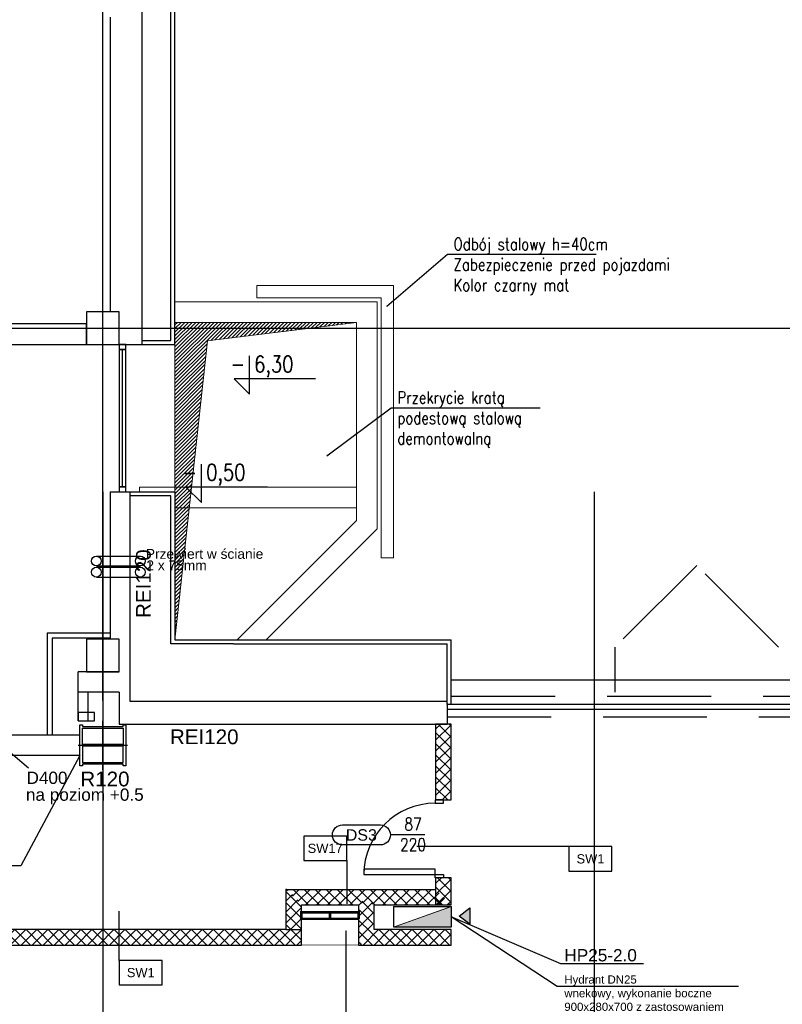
# Model space of a CAD drawing. Header units: centimetres. Extents: x -228435 to 111511, y -89367 to 428125.
# Tile 117 of 216: x -23555 to -14240, y 73836 to 85869. Entities that reach past the tile are written whole.
import ezdxf
from ezdxf.enums import TextEntityAlignment as Align
from ezdxf.xclip import XClip

# ---------------------------------------------------------------- set-up
doc = ezdxf.new("R2010")
doc.units = ezdxf.units.CM
doc.header["$LTSCALE"] = 50
doc.header["$XCLIPFRAME"] = 0
doc.header["$PDMODE"] = 35
doc.header["$PDSIZE"] = 0.1
for name, pattern in [('DASHDOT2', [12.7, 6.35, -3.175, 0, -3.175]), ('HIDDEN', [9.525, 6.35, -3.175]), ('HIDDEN2', [4.7625, 3.175, -1.5875])]:
    doc.linetypes.add(name, pattern=pattern)
doc.layers.get('0').update_dxf_attribs({"color": 8})
doc.layers.get('DEFPOINTS').update_dxf_attribs({"color": 8})
for name, color, linetype, lineweight in [('_SP KORYTA', 8, 'Continuous', 25), ('ARCH_WIDOK', 8, 'Continuous', 13), ('kondygnacja +1_5$0$ARCH_INFO_WYMIARY', 8, 'Continuous', 9)]:
    doc.layers.add(name, color=color, linetype=linetype, lineweight=lineweight)
for name, color, linetype in [('ARCH_GK', 8, 'Continuous'), ('ARCH_INFO_ETYK_DRZWI', 8, 'Continuous'), ('ARCH_INFO_KOTY_WYSOKOŚCIOWE_IST', 8, 'Continuous'), ('ARCH_INFO_ODPORNOŚĆ OGNIOWA', 8, 'Continuous'), ('ARCH_INFO_OPISY', 8, 'Continuous'), ('ARCH_INFO_OPISY_PRZEGRODY', 8, 'Continuous'), ('ARCH_INFO_OSIE_IST', 8, 'DASHDOT2'), ('ARCH_MUROWANE_IST', 8, 'Continuous'), ('ARCH_NIEWIDOK_IST', 8, 'HIDDEN'), ('ARCH_PRZEKROJOWE_IST', 8, 'Continuous'), ('ARCH_STAL_IST', 8, 'Continuous'), ('ARCH_WIDOK_INNE_IST', 8, 'Continuous'), ('ARCH_WIDOK_IST', 8, 'Continuous'), ('ARCH_ŚLUSARKA_DRZWI', 8, 'Continuous'), ('ARCH_ŚLUSARKA_OKNA_IST', 8, 'Continuous'), ('ARCH_ŻELBET_IST', 8, 'Continuous'), ('bgde_ opis hydranty', 8, 'Continuous'), ('KJP_HYDRANTY', 8, 'Continuous'), ('Kondygnacja -1$0$ARCH_HYDRANTY', 8, 'Continuous'), ('Osie rzutów$0$ARCH_INFO_OSIE_OPISY_IST', 8, 'Continuous'), ('RYSUNKOWE_XREF', 8, 'Continuous')]:
    doc.layers.add(name, color=color, linetype=linetype)
doc.styles.add('Arial', font='ARIAL.TTF')
doc.styles.add('kondygnacja +1_5$0$Romans', font='Romans.shx', dxfattribs={"width": 0.7})
doc.styles.add('Romans', font='Romans.shx')
doc.styles.add('ROMANS-50-CM', font='romans.shx', dxfattribs={"width": 0.8, "height": 10})
doc.dimstyles.new('ISO-25', dxfattribs={"dimtxt": 2.5, "dimasz": 2.5, "dimexe": 1.25, "dimexo": 0.625, "dimtad": 1, "dimtxsty": 'Standard', "dimcen": 2.5, "dimadec": 0, "dimazin": 0, "dimtfac": 1, "dimtmove": 0, "dimatfit": 3, "dimfxl": 0, "dimarcsym": 0})
doc.dimstyles.new('kondygnacja +1_5$0$Wymiary 1-100', dxfattribs={"dimtxt": 12, "dimasz": 10, "dimexe": 5, "dimexo": 0, "dimgap": 4, "dimtad": 1, "dimrnd": 0.5, "dimzin": 12, "dimdsep": 46, "dimtxsty": 'kondygnacja +1_5$0$Romans', "dimblk": 'kondygnacja +1_5$0$_Oblique', "dimcen": 10, "dimdle": 10, "dimclrt": 55, "dimazin": 0, "dimtfac": 1, "dimtmove": 1, "dimatfit": 3, "dimfxl": 0, "dimtolj": 1, "dimtzin": 0, "dimarcsym": 0})
pattern_1 = [(45, (-121140, -45000), (-67.35192, 67.35192), []), (135, (-121140, -45000), (-67.35192, -67.35192), [])]
pattern_2 = [(45, (-121140, -45000), (-67.35192, 67.35192), []), (135, (-121140, -45000), (-67.35192, -67.35192), [])]

# ---------------------------------------------------------------- blocks, each defined once
blk = doc.blocks.new('wnęka elektryczna')
at = {"linetype": 'HIDDEN2', "ltscale": 3, "const_width": 1, "elevation": -1290}
blk.add_lwpolyline([(0, 70), (32, 70), (32, 0), (0, 0)], close=True, dxfattribs=at)
at = {"const_width": 3, "elevation": -1290}
for points in [[(32, 70), (32, 0)], [(32, 70), (40, 70), (40, 0), (32, 0)], [(32, 35), (40, 35)]]:
    blk.add_lwpolyline(points, dxfattribs=at)
blk = doc.blocks.new('cahbir 0')
at = {"layer": '_SP KORYTA'}
for p, q in [((-3697.9, 7551.3, -630), (-3644.1, 7551.3, -630)), ((-3697.9, 7539.3, -630), (-3644.1, 7539.3, -630)), ((-3697.9, 7537.7, -630), (-3644.1, 7537.7, -630)), ((-3697.9, 7525.7, -630), (-3644.1, 7525.7, -630)), ((-3835.4, 7338.6, -630), (-3780.8, 7292.5, -630))]:
    blk.add_line(p, q, dxfattribs=at)
for centre in [(-3697.9, 7545.3, -630), (-3644.1, 7545.3, -630), (-3697.9, 7531.7, -630), (-3644.1, 7531.7, -630)]:
    blk.add_circle(centre, 6, dxfattribs=at)
at = {"layer": '_SP KORYTA', "style": 'Arial'}
for s, height, p in [('Przewiert w ścianie', 12, (-3637.4, 7548, -630)), ('2 x 75mm', 12, (-3636.7, 7534, -630)), ('D400', 15, (-3783.2, 7272.9, -630)), ('na poziom +0.5', 15, (-3783.9, 7252.3, -630))]:
    blk.add_text(s, height=height, dxfattribs=at).set_placement(p)
blk = doc.blocks.new('Osie rzutów')
at = {"layer": 'ARCH_INFO_OSIE_IST', "ltscale": 10}
for p, q in [((9860, 12255), (9860, 14290.4)), ((7947.4, 12710), (13655, 12710)), ((9860, 12510), (9860, 4623.3)), ((10460, 12510), (10460, 4623.3)), ((4436, 12310), (13655, 12310)), ((9860, 12170), (9860, 12230)), ((4436, 12200), (13655, 12200)), ((9890, 12200), (9830, 12200))]:
    blk.add_line(p, q, dxfattribs=at)
blk = doc.blocks.new('A$C6FDA0163')
at = {"layer": 'RYSUNKOWE_XREF'}
blk.add_blockref('Osie rzutów', (-10460, -9819, -630), dxfattribs=at)
blk = doc.blocks.new('T-drzwi_prawe-200')
at = {"layer": 'ARCH_INFO_ETYK_DRZWI'}
blk.add_line((0, 0), (60, 0), dxfattribs=at)
blk.add_lwpolyline([(143.7, 17.5), (77.5, 17.5, 1), (77.5, -17.5), (143.7, -17.5, 1)], format="xyb", close=True, dxfattribs=at)
at = {"layer": 'ARCH_INFO_ETYK_DRZWI', "color": 1, "style": 'Arial'}
blk.add_attdef('ADS_DRZWI:ODPORNOŚĆ_OGNIOWA', text='', height=20, rotation=90, dxfattribs=at).set_placement((-25.5, 0.1), align=Align.BOTTOM_CENTER)
at = {"layer": 'ARCH_INFO_ETYK_DRZWI', "style": 'Romans', "width": 0.8}
for tag, p in [('ADS_DRZWI:SZEROKOŚĆ', (20.5, 8)), ('ADS_DRZWI:WYSOKOŚĆ', (20.5, -28))]:
    blk.add_attdef(tag, text='', height=22, dxfattribs=at).set_placement(p, align=Align.CENTER)
at = {"layer": 'ARCH_INFO_ETYK_DRZWI', "style": 'Arial'}
blk.add_attdef('ADS_DRZWI:SYMBOL', text='', height=20, dxfattribs=at).set_placement((110.7, 0), align=Align.MIDDLE)
blk = doc.blocks.new('kondygnacja +1_5$0$_Oblique')
at = {"color": 0, "linetype": 'ByBlock', "lineweight": -2}
blk.add_line((-0.5, -0.5), (0.5, 0.5), dxfattribs=at)
blk = doc.blocks.new('*D1171')
at = {"layer": 'DEFPOINTS', "color": 0, "lineweight": 40}
for p in [(-34895, 78455, 6300), (8545, 77365), (8624, 77365, 6300)]:
    blk.add_point(p, dxfattribs=at)
at = {"layer": 'kondygnacja +1_5$0$ARCH_INFO_WYMIARY', "color": 0, "lineweight": -2}
for p, q in [((8545, 78465), (8545, 77355)), ((8537, 78455), (8550, 78455)), ((8540, 77365), (8540, 77365))]:
    blk.add_line(p, q, dxfattribs=at)
at = {"layer": 'kondygnacja +1_5$0$ARCH_INFO_WYMIARY', "color": 0, "lineweight": -2, "xscale": 10, "yscale": 10, "zscale": 10}
for p, rotation in [((8545, 78455), 90), ((8545, 77365), 270)]:
    blk.add_blockref('kondygnacja +1_5$0$_Oblique', p, dxfattribs=dict(at, rotation=rotation))
at = {"layer": 'kondygnacja +1_5$0$ARCH_INFO_WYMIARY', "color": 55, "insert": (8535, 77980), "char_height": 12, "attachment_point": 5, "rotation": 90, "style": 'kondygnacja +1_5$0$Romans'}
blk.add_mtext('\\A1;1090', dxfattribs=at)
blk = doc.blocks.new('*D1173')
at = {"layer": 'DEFPOINTS', "color": 0, "lineweight": 40}
for p in [(-35150, 78455), (8632, 78455, 6300), (-34820, 77617, 6300)]:
    blk.add_point(p, dxfattribs=at)
at = {"layer": 'kondygnacja +1_5$0$ARCH_INFO_WYMIARY', "color": 0, "lineweight": -2}
for p, q in [((-35150, 77607), (-35150, 78465)), ((-35143, 78455), (-35155, 78455)), ((-35155, 77617), (-35155, 77617))]:
    blk.add_line(p, q, dxfattribs=at)
at = {"layer": 'kondygnacja +1_5$0$ARCH_INFO_WYMIARY', "color": 0, "lineweight": -2, "xscale": 10, "yscale": 10, "zscale": 10}
for p, rotation in [((-35150, 78455), 90), ((-35150, 77617), 270)]:
    blk.add_blockref('kondygnacja +1_5$0$_Oblique', p, dxfattribs=dict(at, rotation=rotation))
at = {"layer": 'kondygnacja +1_5$0$ARCH_INFO_WYMIARY', "color": 55, "insert": (-35160, 78036), "char_height": 12, "attachment_point": 5, "rotation": 90, "style": 'kondygnacja +1_5$0$Romans'}
blk.add_mtext('\\A1;838', dxfattribs=at)
blk = doc.blocks.new('*D1177')
at = {"layer": 'DEFPOINTS', "color": 0, "lineweight": 40}
for p in [(-30971, 77500), (-31021, 77125), (9017, 77125, 6300)]:
    blk.add_point(p, dxfattribs=at)
at = {"layer": 'kondygnacja +1_5$0$ARCH_INFO_WYMIARY', "color": 0, "lineweight": -2}
for p, q in [((-31013, 77500), (-31026, 77500)), ((-31021, 77510), (-31021, 77115)), ((-31013, 77125), (-31026, 77125))]:
    blk.add_line(p, q, dxfattribs=at)
at = {"layer": 'kondygnacja +1_5$0$ARCH_INFO_WYMIARY', "color": 0, "lineweight": -2, "xscale": 10, "yscale": 10, "zscale": 10}
for p, rotation in [((-31021, 77500), 90), ((-31021, 77125), 270)]:
    blk.add_blockref('kondygnacja +1_5$0$_Oblique', p, dxfattribs=dict(at, rotation=rotation))
at = {"layer": 'kondygnacja +1_5$0$ARCH_INFO_WYMIARY', "color": 55, "insert": (-31031, 77313), "char_height": 12, "attachment_point": 5, "rotation": 90, "style": 'kondygnacja +1_5$0$Romans'}
blk.add_mtext('\\A1;375', dxfattribs=at)

msp = doc.modelspace()

# ---------------------------------------------------------------- hatches: boundary and pattern name
at = {"layer": 'ARCH_GK', "linetype": 'Continuous', "lineweight": -3}
h = msp.add_hatch(dxfattribs=at)
h.set_pattern_fill('ANSI37', color=256, scale=30, style=0)
h.set_pattern_definition(pattern_1)
h.paths.add_polyline_path([(-18475, 76332.5), (-18285, 76332.5), (-18285, 77260), (-18475, 77260)])
h.paths.add_polyline_path([(-18475, 75050), (-18285, 75050), (-18285, 75382.5), (-18475, 75382.5)])
h = msp.add_hatch(dxfattribs=at)
h.set_pattern_fill('ANSI37', color=256, scale=30, angle=-360, style=0)
h.set_pattern_definition(pattern_2)
h.paths.add_polyline_path([(-20115, 75070), (-20305, 75260), (-20305, 74750), (-20115, 74560)], flags=0)
h = msp.add_hatch(dxfattribs=at)
h.set_pattern_fill('ANSI37', color=256, scale=30, style=0)
h.set_pattern_definition([(45, (-121140, -45020), (-67.35192, 67.35192), []), (135, (-121140, -45020), (-67.35192, -67.35192), [])])
h.paths.add_polyline_path([(-20305, 75240), (-20115, 75050), (-19415, 75050), (-19320, 75097.5), (-19320, 75240)], flags=0)
h.paths.add_polyline_path([(-19320, 75240), (-19320, 75097.5), (-19225, 75050), (-18285, 75050), (-18475, 75240)], flags=0)
h = msp.add_hatch(dxfattribs=at)
h.set_pattern_fill('ANSI37', color=256, scale=30, angle=-360, style=0)
h.set_pattern_definition(pattern_2)
h.paths.add_polyline_path([(-19225, 75070), (-19320, 75117.5), (-19415, 75070), (-19415, 74560), (-19225, 74750)], flags=0)
h = msp.add_hatch(dxfattribs=at)
h.set_pattern_fill('ANSI37', color=256, scale=30, style=0)
h.set_pattern_definition(pattern_1)
h.paths.add_polyline_path([(-35140, 74750), (-35140, 74560), (-20115, 74560), (-20305, 74750)], flags=0)
h = msp.add_hatch(dxfattribs=at)
h.set_pattern_fill('ANSI37', color=256, scale=30, style=0)
h.set_pattern_definition(pattern_1)
h.paths.add_polyline_path([(-19225, 74750), (-19415, 74560), (-18285, 74560), (-18285, 74750)], flags=0)
at = {"layer": 'ARCH_WIDOK'}
h = msp.add_hatch(dxfattribs=at)
h.set_pattern_fill('ANSI31', color=256, scale=10, angle=-180, style=0)
h.set_pattern_definition([(225, (-121140, -45000), (22.45064, -22.45064), [])])
h.paths.add_polyline_path([(-21660, 78290), (-21660, 82170), (-19440, 82170), (-21261.02744, 81944.12707)])
at = {"layer": 'KJP_HYDRANTY'}
msp.add_hatch(color=256, dxfattribs=at).paths.add_polyline_path([(-18185.22322, 74913.66722), (-18056.00157, 75014.23228), (-18056.00157, 74813.10217)])
at = {"layer": 'Kondygnacja -1$0$ARCH_HYDRANTY'}
msp.add_hatch(color=256, dxfattribs=at).paths.add_polyline_path([(-18985, 74780), (-18285, 74780), (-18285, 75030)])

# ---------------------------------------------------------------- linework, layer by layer
at = {"layer": 'ARCH_GK', "linetype": 'Continuous', "lineweight": -3}
for p, q in [((-18285, 77260, 630), (-18475, 77260, 630)), ((-18475, 77260, 630), (-18475, 76332.5, 630)), ((-18285, 76332.5, 630), (-18285, 77260, 630)), ((-18475, 76332.5, 630), (-18285, 76332.5, 630)), ((-18285, 75382.5, 630), (-18475, 75382.5, 630)), ((-18475, 75382.5, 630), (-18475, 75240, 630)), ((-18285, 75050, 630), (-18285, 75382.5, 630)), ((-20305, 75240, 630), (-18475, 75240, 630)), ((-20305, 75240, 630), (-20305, 74750, 630)), ((-20115, 75050, 630), (-19415, 75050, 630)), ((-20115, 74560, 630), (-20115, 75050, 630)), ((-19415, 75050, 630), (-19415, 74560, 630)), ((-19225, 75050, 630), (-18285, 75050, 630)), ((-19225, 74750, 630), (-19225, 75050, 630)), ((-20305, 74750, 630), (-35140, 74750, 630)), ((-18285, 74750, 630), (-19225, 74750, 630)), ((-18285, 74560, 630), (-18285, 74750, 630)), ((-35140, 74560, 630), (-20115, 74560, 630)), ((-19415, 74560, 630), (-18285, 74560, 630))]:
    msp.add_line(p, q, dxfattribs=at)
at = {"layer": 'ARCH_GK', "elevation": 630}
for points in [[(-18475, 75240), (-18475, 75050)], [(-20305, 74750), (-20115, 74750)]]:
    msp.add_lwpolyline(points, dxfattribs=at)
at = {"layer": 'ARCH_INFO_KOTY_WYSOKOŚCIOWE_IST', "elevation": 630}
for points in [[(-19940.2504, 81479.10703), (-20937.43435, 81479.10703), (-20749.93435, 81291.60703), (-20749.93435, 81760.04071)], [(-20526.76721, 80156.5778), (-21523.95115, 80156.5778), (-21336.45115, 79969.0778), (-21336.45115, 80437.51149)]]:
    msp.add_lwpolyline(points, dxfattribs=at)
at = {"layer": 'ARCH_INFO_OPISY_PRZEGRODY', "elevation": 630}
for points in [[(-20086.17774, 75591.43909), (-19561.17774, 75591.43909), (-19561.17774, 75891.43909), (-20086.17774, 75891.43909), (-20086.17774, 75591.43909)], [(-16845.62508, 75462.56453), (-16320.62508, 75462.56453), (-16320.62508, 75762.56453), (-16845.62508, 75762.56453), (-16845.62508, 75462.56453)], [(-22338.57508, 74072.65093), (-21813.57508, 74072.65093), (-21813.57508, 74372.65093), (-22338.57508, 74372.65093), (-22338.57508, 74072.65093)]]:
    msp.add_lwpolyline(points, close=True, dxfattribs=at)
for points in [[(-16845.62508, 75762.56453), (-18703.5657, 75762.56453)], [(-19561.17774, 75591.43909), (-19561.17774, 75064.49712)], [(-22338.57508, 74372.65093), (-22338.57508, 74973.40265)]]:
    msp.add_lwpolyline(points, dxfattribs=at)
at = {"layer": 'ARCH_MUROWANE_IST', "ltscale": 4}
msp.add_line((-22450, 80100, 630), (-22450, 78300, 630), dxfattribs=at)
at = {"layer": 'ARCH_MUROWANE_IST', "ltscale": 4, "elevation": 630}
for points in [[(-22340, 81900), (-22060, 81900), (-22060, 90580)], [(-22450, 85900), (-22450, 82300)], [(-22450, 80100), (-22210, 80100), (-22210, 77540)], [(-22450, 78370), (-23220, 78370), (-23220, 77125)], [(-22450, 78310), (-23160, 78310), (-23160, 77125)]]:
    msp.add_lwpolyline(points, dxfattribs=at)
msp.add_lwpolyline([(-25440, 81900), (-22740, 81900), (-22740, 82150), (-25440, 82150)], close=True, dxfattribs=at)
at = {"layer": 'ARCH_NIEWIDOK_IST', "ltscale": 4}
for p, q in [((-18285, 77600, 630), (-10192.47691, 77600, 630)), ((-18335, 77350, 630), (-10296.0303, 77350, 630))]:
    msp.add_line(p, q, dxfattribs=at)
at = {"layer": 'ARCH_PRZEKROJOWE_IST', "ltscale": 4}
for p, q in [((-20945.24815, 78290, 630), (-18285, 78290, 630)), ((-20945.24815, 78240, 630), (-18335, 78240, 630)), ((-18335, 77500, 630), (-18335, 78240, 630)), ((-18285, 77500, 630), (-18285, 78290, 630))]:
    msp.add_line(p, q, dxfattribs=at)
at = {"layer": 'ARCH_PRZEKROJOWE_IST', "ltscale": 4, "elevation": 630}
for points in [[(-22060, 81900), (-21660, 81900), (-21660, 90980), (-34005.31963, 90980), (-34097.65981, 91072.34019), (-34345.14719, 90824.85281)], [(-22060, 81950), (-21710, 81950), (-21710, 90930), (-34026.0303, 90930), (-34097.65981, 91001.62951), (-34309.79185, 90789.49747)], [(-22210, 80100), (-21660, 80100), (-21660, 78290), (-20945.24815, 78290)], [(-20945.24815, 78240), (-21710, 78240), (-21710, 80050), (-22210, 80050)]]:
    msp.add_lwpolyline(points, dxfattribs=at)
at = {"layer": 'ARCH_STAL_IST', "elevation": 630}
for points in [[(-22820, 76750), (-22820, 77250), (-22790, 77250), (-22790, 77230), (-22290, 77230), (-22290, 77250), (-22260, 77250), (-22260, 76750), (-22290, 76750), (-22290, 76770), (-22790, 76770), (-22790, 76750)], [(-22290, 77010), (-22790, 77010), (-22790, 77210), (-22290, 77210)], [(-22790, 76790), (-22290, 76790), (-22290, 76990), (-22790, 76990)]]:
    msp.add_lwpolyline(points, close=True, dxfattribs=at)
at = {"layer": 'ARCH_WIDOK', "elevation": 630}
for points in [[(-20660, 82620), (-20660, 82470)], [(-20660, 82620), (-18990, 82620), (-18990, 79646.44661), (-18990, 79290)], [(-20660, 82470), (-19140, 82470), (-19140, 79646.44661), (-19140, 79290)], [(-21660, 78290), (-21660, 82170), (-19440, 82170), (-21261.02744, 81944.12707), (-21660, 78290)], [(-22090, 80155), (-19440, 80155)], [(-22090, 80100), (-22090, 80155)], [(-21660, 79905), (-19440, 79905)], [(-19140, 79290), (-18990, 79290)]]:
    msp.add_lwpolyline(points, dxfattribs=at)
msp.add_lwpolyline([(-21660, 82170), (-21660, 82420), (-19190, 82420), (-19190, 79646.44661), (-20546.44661, 78290), (-20900, 78290), (-19440, 79750), (-19440, 82170)], close=True, dxfattribs=at)
at = {"layer": 'ARCH_WIDOK_INNE_IST', "linetype": 'HIDDEN', "ltscale": 4, "elevation": 630}
msp.add_lwpolyline([(-6458.68399, 77925), (-6733.68399, 78200), (-14285, 78200), (-15285, 79200), (-16285, 78200), (-16285, 77650)], dxfattribs=at)
at = {"layer": 'ARCH_WIDOK_IST'}
msp.add_line((-18285, 77800, 630), (-10109.6342, 77800, 630), dxfattribs=at)
at = {"layer": 'ARCH_WIDOK_IST', "elevation": 630}
msp.add_lwpolyline([(-22840, 77300), (-22640, 77300), (-22640, 77400), (-22840, 77400)], close=True, dxfattribs=at)
at = {"layer": 'ARCH_ŚLUSARKA_DRZWI', "linetype": 'Continuous', "lineweight": -3, "elevation": 630}
for points in [[(-18380, 76292.5), (-18380, 76332.5), (-18481, 76332.5), (-18481, 76292.5)], [(-18481, 75422.5), (-18481, 75485.5), (-19351, 75485.5), (-19351, 75422.5)], [(-18380, 75422.5), (-18380, 75382.5), (-18481, 75382.5), (-18481, 75422.5)]]:
    msp.add_lwpolyline(points, close=True, dxfattribs=at)
at = {"layer": 'ARCH_ŚLUSARKA_DRZWI', "linetype": 'Continuous', "lineweight": -3}
msp.add_arc((-18481, 75422.5, 630), 870, 90, 180, dxfattribs=at)
at = {"layer": 'ARCH_ŚLUSARKA_OKNA_IST'}
for p, q in [((-22300, 80160, 630), (-22300, 81840, 630)), ((-10233.89827, 77500, 630), (-18335, 77500, 630)), ((-10258.75108, 77440, 630), (-18335, 77440, 630))]:
    msp.add_line(p, q, dxfattribs=at)
at = {"layer": 'ARCH_ŚLUSARKA_OKNA_IST', "elevation": 630}
for points in [[(-22260, 81840), (-22260, 81900), (-22340, 81900), (-22340, 81840)], [(-22260, 80160), (-22260, 81840), (-22340, 81840), (-22340, 80160)], [(-22260, 80100), (-22260, 80160), (-22340, 80160), (-22340, 80100)]]:
    msp.add_lwpolyline(points, close=True, dxfattribs=at)
at = {"layer": 'ARCH_ŻELBET_IST', "ltscale": 4}
for p, q in [((-22840, 77300, 630), (-22840, 77900, 630)), ((-22340, 77900, 630), (-22840, 77900, 630)), ((-22340, 77650, 630), (-22840, 77650, 630)), ((-22720, 77300, 630), (-22720, 77650, 630)), ((-22340, 77650, 630), (-22340, 77260, 630)), ((-22210, 77540, 630), (-18335, 77540, 630)), ((-18335, 77510, 630), (-18335, 77260, 630)), ((-22340, 77260, 630), (-18335, 77260, 630)), ((-22820, 77125, 630), (-34260, 77125, 630)), ((-22820, 76875, 630), (-28340, 76875, 630))]:
    msp.add_line(p, q, dxfattribs=at)
at = {"layer": 'ARCH_ŻELBET_IST', "ltscale": 4, "elevation": 630}
for points in [[(-22740, 81900), (-22340, 81900), (-22340, 82300), (-22740, 82300)], [(-22740, 77900), (-22340, 77900), (-22340, 78300), (-22740, 78300)], [(-22740, 77900), (-22340, 77900), (-22340, 78300), (-22740, 78300)]]:
    msp.add_lwpolyline(points, close=True, dxfattribs=at)
at = {"layer": 'bgde_ opis hydranty', "ltscale": 1.5, "elevation": 630}
msp.add_lwpolyline([(-14775.82773, 74055.19887), (-16990.60281, 74055.19887), (-18285, 74905)], dxfattribs=at)
at = {"layer": 'KJP_HYDRANTY'}
for p, q in [((-18185.22322, 74913.66722, -5970), (-18056.00157, 75014.23228, -5970)), ((-18056.00157, 75014.23228, -5970), (-18056.00157, 74813.10217, -5970)), ((-18056.00157, 74813.10217, -5970), (-18185.22322, 74913.66722, -5970))]:
    msp.add_line(p, q, dxfattribs=at)
at = {"layer": 'KJP_HYDRANTY', "const_width": 10, "elevation": -5970}
for points in [[(-18985, 74780), (-18985, 75030), (-18285, 75030), (-18285, 74780), (-18985, 74780)], [(-18985, 74780), (-18285, 75030)]]:
    msp.add_lwpolyline(points, dxfattribs=at)
at = {"layer": 'KJP_HYDRANTY', "elevation": -5970}
msp.add_lwpolyline([(-18985, 74780), (-18985, 75030), (-18285, 75030), (-18285, 74780)], close=True, dxfattribs=at)
at = {"layer": 'KJP_HYDRANTY', "elevation": -5670}
msp.add_lwpolyline([(-15936.97987, 74329.24568), (-16943.91469, 74329.24568), (-18285, 74905)], dxfattribs=at)

# ---------------------------------------------------------------- block references
at = {"xscale": 10, "yscale": 10, "zscale": 10}
msp.add_blockref('cahbir 0', (14360, 3800.00982, 630), dxfattribs=at)
ref = msp.add_blockref('A$C6FDA0163', (-16540, 53190.5, 630), dxfattribs=dict(xscale=10, yscale=10, zscale=10))
XClip(ref).set_block_clipping_path([(-400.031931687, -2219.05), (399.968068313, 380.95)])
at = {"layer": 'ARCH_INFO_ETYK_DRZWI', "linetype": 'Continuous', "lineweight": -3}
ref = msp.add_blockref('T-drzwi_prawe-200', (-18607.25669, 75905.34226, 630), dxfattribs=dict(at, xscale=-7, yscale=7.000000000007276, zscale=7))
ref.add_attrib('ADS_DRZWI:SZEROKOŚĆ', '87', dxfattribs={"height": 154, "style": 'Romans', "width": 0.8}).set_placement((-18750.71848, 75961.34226, 630), align=Align.CENTER)
ref.add_attrib('ADS_DRZWI:SYMBOL', 'DS3', dxfattribs={"height": 140, "style": 'Arial'}).set_placement((-19382.06938, 75905.34226, 630), align=Align.MIDDLE)
ref.add_attrib('ADS_DRZWI:WYSOKOŚĆ', '220', dxfattribs={"height": 154, "style": 'Romans', "width": 0.8}).set_placement((-18750.71848, 75709.34226, 630), align=Align.CENTER)
at = {"layer": 'ARCH_WIDOK', "xscale": 10, "yscale": 10, "zscale": 10, "rotation": 90}
msp.add_blockref('wnęka elektryczna', (-19415, 74560, 13530), dxfattribs=at)
at = {"layer": 'Osie rzutów$0$ARCH_INFO_OSIE_OPISY_IST', "xscale": 10, "yscale": 10, "zscale": 10}
msp.add_blockref('Osie rzutów', (-121140, -45000, 630), dxfattribs=at)

# ---------------------------------------------------------------- texts
at = {"layer": 'ARCH_INFO_KOTY_WYSOKOŚCIOWE_IST', "char_height": 200, "width": 976.1892646, "attachment_point": 4, "line_spacing_factor": 0.9, "style": 'ROMANS-50-CM'}
for s, insert in [('- 6,30', (-20979.14431, 81628.73575, 630)), ('- 0,50', (-21565.66111, 80306.20652, 630))]:
    msp.add_mtext(s, dxfattribs=dict(at, insert=insert))
at = {"layer": 'ARCH_INFO_ODPORNOŚĆ OGNIOWA', "insert": (-22192.2842, 78976.43411, 630), "char_height": 180, "width": 533.3252474, "attachment_point": 5, "rotation": 90, "style": 'Arial'}
msp.add_mtext('\\PREI120', dxfattribs=at)
at = {"layer": 'ARCH_INFO_ODPORNOŚĆ OGNIOWA', "char_height": 180, "width": 533.3252474, "attachment_point": 5, "style": 'Arial'}
for s, insert in [('\\PREI120', (-21301.05633, 77253.56064, 630)), ('\\PR120', (-22513.91302, 76737.78325, 630))]:
    msp.add_mtext(s, dxfattribs=dict(at, insert=insert))
at = {"layer": 'ARCH_INFO_OPISY', "char_height": 150, "width": 6265.3267976, "attachment_point": 1, "style": 'ROMANS-50-CM'}
for s, insert in [('Odbój stalowy h=40cm\\PZabezpieczenie przed pojazdami\\PKolor czarny mat', (-18257.06696, 83201.72414, 630)), ('Przekrycie kratą \\Ppodestową stalową\\Pdemontowalną', (-18942.23087, 81326.66149, 630))]:
    msp.add_mtext(s, dxfattribs=dict(at, insert=insert))
at = {"layer": 'ARCH_INFO_OPISY_PRZEGRODY', "char_height": 112.5, "width": 525, "attachment_point": 5, "style": 'Arial'}
for s, insert in [('SW17', (-19823.67774, 75741.43909, 630)), ('SW1', (-16583.12508, 75612.56453, 630)), ('SW1', (-22076.07508, 74222.65093, 630))]:
    msp.add_mtext(s, dxfattribs=dict(at, insert=insert))
at = {"layer": 'bgde_ opis hydranty', "ltscale": 1.5, "insert": (-16902.82821, 74188.53604, 10047), "char_height": 100, "width": 2150.0531709, "attachment_point": 1, "style": 'Arial'}
msp.add_mtext('Hydrant DN25\\Pwnekowy, wykonanie boczne 900x280x700 z zastosowaniem podpory; wnęka (wys.x szer.x gł.) 92x30x72 cm; góra wnęki na wys. 146cm', dxfattribs=at)
at = {"layer": 'KJP_HYDRANTY', "insert": (-16459.2714, 74434.26534, 9555), "char_height": 150, "width": 2356.9744909, "attachment_point": 5, "style": 'Arial'}
msp.add_mtext('HP25-2.0', dxfattribs=at)

# ---------------------------------------------------------------- dimensions: what is measured, and where the dimension line sits
at = {"layer": 'kondygnacja +1_5$0$ARCH_INFO_WYMIARY'}
for base, p1, p2, picture, middle in [((-35150.43274, 78455, -5670), (-34820, 77616.88949, 630), (8632, 78455, 630), '*D1173', (-35160.43274, 78035.94475, -5670)), ((-31021.18102, 77125, -5670), (-30971.18102, 77500, -5670), (9016.8819, 77125, 630), '*D1177', (-31031.18102, 77312.5, -5670))]:
    dim = msp.add_linear_dim(base=base, p1=p1, p2=p2, angle=90, dimstyle='kondygnacja +1_5$0$Wymiary 1-100', dxfattribs=at)
    dim.commit()
    dim.dimension.update_dxf_attribs({"geometry": picture, "text_midpoint": middle})
dim = msp.add_linear_dim(base=(8544.83805, 77365, -5670), p1=(-34895, 78455, 630), p2=(8624.5, 77365, 630), angle=90, dimstyle='kondygnacja +1_5$0$Wymiary 1-100', dxfattribs=at)
dim.commit()
dim.dimension.update_dxf_attribs({"geometry": '*D1171', "text_midpoint": (8544.83805, 77979.89167, -5670), "dimtype": 160})

# ---------------------------------------------------------------- leaders
at = {"layer": 'ARCH_INFO_OPISY'}
for points in [[(-19071.5283, 82367.2172, 630), (-18330.96168, 83001.70815, 630), (-16513.72491, 83001.70815, 630)], [(-19802.03241, 80539.01993, 630), (-19016.12559, 81126.6455, 630), (-17198.88881, 81126.6455, 630)], [(-22820, 76875, 630), (-23542.6219, 75528.04485, 630), (-25213.86729, 75528.04485, 630)], [(-19569.92854, 74733.63197, 630), (-19569.92854, 72900.62472, 630), (-17551.3674, 72900.62472, 630)]]:
    msp.add_leader(points, dimstyle='ISO-25', override={"dimscale": 5, "dimasz": 2, "dimtad": 0, "dimldrblk": 'Dot'}, dxfattribs=at)

doc.saveas('drawing.dxf')
